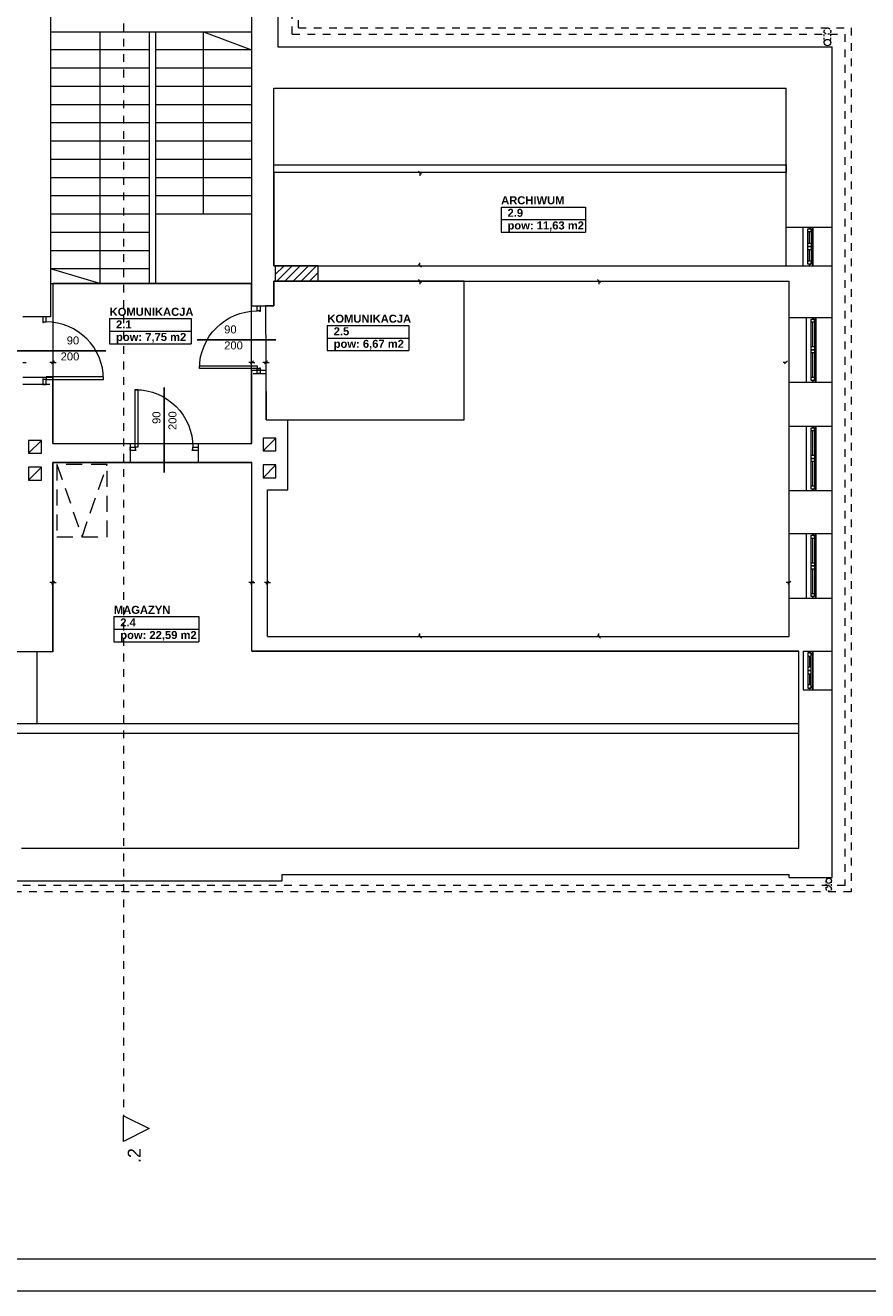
# Model space of a CAD drawing. Header units: millimetres. Extents: x 204754 to 495640, y -178579 to -98814.
# Tile 121 of 179: x 308085 to 321243, y -145921 to -126160. Entities that reach past the tile are written whole.
import ezdxf
from ezdxf.enums import TextEntityAlignment as Align

# ---------------------------------------------------------------- set-up
doc = ezdxf.new("R2010")
doc.units = ezdxf.units.MM
doc.header["$MEASUREMENT"] = 0
for name, pattern in [('2', [50, 25, -25]), ('Przerywana', [240, 120, -120]), ('Przerywana długa', [390, 250, -140])]:
    doc.linetypes.add(name, pattern=pattern)
doc.layers.get('0').update_dxf_attribs({"color": 252, "lineweight": 5})
for name, color, linetype, lineweight in [('840-G Znaczniki ogólne_Nr_pióra__3', 252, 'Continuous', 5), ('Nowe_! NAZWY POM', 252, 'Continuous', 5), ('Nowe_! NAZWY POM_Nr_pióra__19', 252, 'Continuous', 5), ('Nowe_! Tabelka_Nr_pióra__19', 252, 'Continuous', 5), ('Nowe_! Tabelka_Nr_pióra__7', 252, 'Continuous', 5), ('Nowe_220-A Ściany', 252, 'Continuous', 5), ('Nowe_220-A Ściany_Nr_pióra__112', 252, 'Continuous', 5), ('Nowe_220-A Ściany_Nr_pióra__93', 252, 'Continuous', 5), ('Nowe_820-G Rysunki Obrazki_Nr_pióra__103', 252, 'Continuous', 5), ('Nowe_820-G Rysunki Obrazki_Nr_pióra__24', 252, 'Continuous', 5), ('Nowe_Drzwi ARCHICAD_Nr_pióra__168', 252, 'Continuous', 5), ('Nowe_Metryczki pomieszczeń ARCHICADa_Nr_pióra__13', 252, 'Continuous', 5), ('Nowe_Nowe_220(1)-A Ściany zewnętrzne_Nr_pióra__103', 252, 'Continuous', 5), ('Nowe_Nowe_220(1)-A Ściany zewnętrzne_Nr_pióra__3', 252, 'Continuous', 5), ('Nowe_Nowe_220(1)-A Ściany zewnętrzne_Nr_pióra__57', 252, 'Continuous', 5), ('Nowe_Okna ARCHICADa_Nr_pióra__112', 252, 'Continuous', 5), ('Nowe_Okna ARCHICADa_Nr_pióra__23', 252, 'Continuous', 5), ('Nowe_Okna ARCHICADa_Nr_pióra__3', 252, 'Continuous', 5), ('Nowe_Znaczniki drzwi ARCHICADa', 252, 'Continuous', 5), ('Nowe_Znaczniki drzwi ARCHICADa_Nr_pióra__111', 252, 'Continuous', 5), ('Nowe_Znaczniki drzwi ARCHICADa_Nr_pióra__141', 252, 'Continuous', 5)]:
    doc.layers.add(name, color=color, linetype=linetype, lineweight=lineweight)
doc.styles.add('GENERATED_STYLE_1', font='arial.ttf')
doc.styles.add('GENERATED_STYLE_2', font='arialbd.ttf')
doc.styles.add('GENERATED_STYLE_4', font='arial.ttf')

# ---------------------------------------------------------------- blocks, each defined once
blk = doc.blocks.new('ARCHIWUM_2.9_32', base_point=(316175, -129096))
at = {"layer": 'Nowe_Metryczki pomieszczeń ARCHICADa_Nr_pióra__13', "color": 7, "linetype": 'Continuous', "lineweight": 13}
for p, q in [((315517, -128998), (315517, -129391)), ((315517, -128998), (316833, -128998)), ((316833, -128998), (316833, -129391)), ((315517, -129194), (316833, -129194)), ((315517, -129391), (316833, -129391))]:
    blk.add_line(p, q, dxfattribs=at)
at = {"layer": 'Nowe_Metryczki pomieszczeń ARCHICADa_Nr_pióra__13', "color": 7, "lineweight": 13, "style": 'GENERATED_STYLE_2'}
for tag, p in [('ROOM_NAME', (315517, -128830)), ('ROOM_NUMBER', (315617, -129026)), ('ROOM_CALC_AREA', (315617, -129223))]:
    blk.add_attdef(tag, text='', height=125, dxfattribs=at).set_placement(p, align=Align.TOP_LEFT)
blk = doc.blocks.new('MAGAZYN_2.4_34', base_point=(310131, -135492))
at = {"layer": 'Nowe_Metryczki pomieszczeń ARCHICADa_Nr_pióra__13', "color": 7, "linetype": 'Continuous', "lineweight": 13}
for p, q in [((309468, -135394), (309468, -135787)), ((309468, -135394), (310794, -135394)), ((310794, -135394), (310794, -135787)), ((309468, -135590), (310794, -135590)), ((309468, -135787), (310794, -135787))]:
    blk.add_line(p, q, dxfattribs=at)
at = {"layer": 'Nowe_Metryczki pomieszczeń ARCHICADa_Nr_pióra__13', "color": 7, "lineweight": 13, "style": 'GENERATED_STYLE_2'}
for tag, p in [('ROOM_NAME', (309468, -135226)), ('ROOM_NUMBER', (309568, -135422)), ('ROOM_CALC_AREA', (309568, -135619))]:
    blk.add_attdef(tag, text='', height=125, dxfattribs=at).set_placement(p, align=Align.TOP_LEFT)
blk = doc.blocks.new('KOMUNIKACJA_2.1_35', base_point=(310039, -130838))
at = {"layer": 'Nowe_Metryczki pomieszczeń ARCHICADa_Nr_pióra__13', "color": 7, "linetype": 'Continuous', "lineweight": 13}
for p, q in [((309402, -130740), (309402, -131133)), ((309402, -130740), (310676, -130740)), ((310676, -130740), (310676, -131133)), ((309402, -130936), (310676, -130936)), ((309402, -131133), (310676, -131133))]:
    blk.add_line(p, q, dxfattribs=at)
at = {"layer": 'Nowe_Metryczki pomieszczeń ARCHICADa_Nr_pióra__13', "color": 7, "lineweight": 13, "style": 'GENERATED_STYLE_2'}
for tag, p in [('ROOM_NAME', (309402, -130572)), ('ROOM_NUMBER', (309502, -130769)), ('ROOM_CALC_AREA', (309502, -130965))]:
    blk.add_attdef(tag, text='', height=125, dxfattribs=at).set_placement(p, align=Align.TOP_LEFT)
blk = doc.blocks.new('KOMUNIKACJA_2.5_36', base_point=(313439, -130946))
at = {"layer": 'Nowe_Metryczki pomieszczeń ARCHICADa_Nr_pióra__13', "color": 7, "linetype": 'Continuous', "lineweight": 13}
for p, q in [((312802, -130847), (312802, -131240)), ((312802, -130847), (314076, -130847)), ((314076, -130847), (314076, -131240)), ((312802, -131044), (314076, -131044)), ((312802, -131240), (314076, -131240))]:
    blk.add_line(p, q, dxfattribs=at)
at = {"layer": 'Nowe_Metryczki pomieszczeń ARCHICADa_Nr_pióra__13', "color": 7, "lineweight": 13, "style": 'GENERATED_STYLE_2'}
for tag, p in [('ROOM_NAME', (312802, -130679)), ('ROOM_NUMBER', (312902, -130876)), ('ROOM_CALC_AREA', (312902, -131072))]:
    blk.add_attdef(tag, text='', height=125, dxfattribs=at).set_placement(p, align=Align.TOP_LEFT)
blk = doc.blocks.new('D Marker 11_9')
at = {"layer": 'Nowe_Znaczniki drzwi ARCHICADa_Nr_pióra__111', "color": 7, "linetype": 'Continuous', "lineweight": 25}
blk.add_line((0, -1296), (0, 154), dxfattribs=at)
at = {"layer": 'Nowe_Znaczniki drzwi ARCHICADa_Nr_pióra__141', "color": 7, "lineweight": 25, "style": 'GENERATED_STYLE_1'}
for tag, p in [('AC_WIDO_B_SIZE', (-230, -548)), ('AC_MarkerText_4', (20, -643))]:
    blk.add_attdef(tag, text='', height=125, rotation=270, dxfattribs=at).set_placement(p, align=Align.BOTTOM_LEFT)
blk = doc.blocks.new('D Marker 11_10')
at = {"layer": 'Nowe_Znaczniki drzwi ARCHICADa_Nr_pióra__111', "color": 7, "linetype": 'Continuous', "lineweight": 25}
blk.add_line((0, -1076), (0, 154), dxfattribs=at)
at = {"layer": 'Nowe_Znaczniki drzwi ARCHICADa_Nr_pióra__141', "color": 7, "lineweight": 25, "style": 'GENERATED_STYLE_1'}
for tag, p in [('AC_MarkerText_4', (-20, -613)), ('AC_WIDO_B_SIZE', (230, -613))]:
    blk.add_attdef(tag, text='', height=125, rotation=90, dxfattribs=at).set_placement(p, align=Align.BOTTOM_LEFT)
blk = doc.blocks.new('D Marker 11_11')
at = {"layer": 'Nowe_Znaczniki drzwi ARCHICADa_Nr_pióra__111', "color": 7, "linetype": 'Continuous', "lineweight": 25}
blk.add_line((0, -1176), (0, 154), dxfattribs=at)
at = {"layer": 'Nowe_Znaczniki drzwi ARCHICADa_Nr_pióra__141', "color": 7, "lineweight": 25, "style": 'GENERATED_STYLE_1'}
for tag, p in [('AC_WIDO_B_SIZE', (-230, -428)), ('AC_MarkerText_4', (20, -523))]:
    blk.add_attdef(tag, text='', height=125, rotation=270, dxfattribs=at).set_placement(p, align=Align.BOTTOM_LEFT)
blk = doc.blocks.new('podkład 20251118')
at = {"color": 252, "linetype": 'Continuous', "lineweight": 5}
for p, q in [((314272, -128485), (314225, -128438)), ((314249, -128461), (314249, -128509)), ((314225, -129891), (314272, -129939)), ((314225, -129891), (314272, -129939)), ((314249, -129915), (314249, -129868)), ((314249, -129915), (314249, -129868)), ((314272, -130179), (314225, -130131)), ((314272, -130179), (314225, -130131)), ((314249, -130155), (314249, -130203)), ((314249, -130155), (314249, -130203)), ((317067, -130179), (317020, -130131)), ((317043, -130155), (317043, -130203)), ((308493, -131449), (308541, -131402)), ((308541, -131402), (308493, -131449)), ((311601, -131449), (311648, -131402)), ((311648, -131402), (311601, -131449)), ((311821, -131449), (311868, -131402)), ((311868, -131402), (311821, -131449)), ((319943, -131449), (319991, -131402)), ((308048, -131426), (308096, -131426)), ((308517, -131426), (308470, -131426)), ((308517, -131426), (308565, -131426)), ((311625, -131426), (311577, -131426)), ((311625, -131426), (311672, -131426)), ((311845, -131426), (311797, -131426)), ((311845, -131426), (311892, -131426)), ((319967, -131426), (319920, -131426)), ((308517, -134864), (308470, -134864)), ((308493, -134888), (308541, -134840)), ((308541, -134840), (308493, -134888)), ((308517, -134864), (308565, -134864)), ((311625, -134864), (311577, -134864)), ((311601, -134888), (311648, -134840)), ((311648, -134840), (311601, -134888)), ((311625, -134864), (311672, -134864)), ((311867, -134864), (311820, -134864)), ((311843, -134888), (311891, -134840)), ((311891, -134840), (311843, -134888)), ((311867, -134864), (311915, -134864)), ((320017, -134864), (319970, -134864)), ((319993, -134888), (320041, -134840)), ((314225, -135681), (314272, -135729)), ((314249, -135705), (314249, -135657)), ((317020, -135681), (317067, -135729)), ((317043, -135705), (317043, -135657))]:
    blk.add_line(p, q, dxfattribs=at)
at = {"color": 252, "lineweight": 5}
for p, q in [((309617, -143589), (309617, -143189)), ((309617, -143189), (310017, -143389)), ((310017, -143389), (309617, -143589))]:
    blk.add_line(p, q, dxfattribs=at)
at = {"layer": '840-G Znaczniki ogólne_Nr_pióra__3', "color": 252, "linetype": 'Przerywana', "lineweight": 5}
blk.add_line((309617, -120853), (309617, -143189), dxfattribs=at)
at = {"layer": '840-G Znaczniki ogólne_Nr_pióra__3', "color": 252, "linetype": 'Continuous', "lineweight": 5}
for p, q in [((309617, -143189), (310017, -143389)), ((309617, -143589), (309617, -143189)), ((310017, -143389), (309617, -143589))]:
    blk.add_line(p, q, dxfattribs=at)
at = {"layer": 'Nowe_! NAZWY POM_Nr_pióra__19', "color": 252, "linetype": 'Continuous', "lineweight": 5}
for p, q in [((319967, -128461), (311967, -128461)), ((311967, -128461), (311967, -129915)), ((319967, -129915), (319967, -128461)), ((311967, -129915), (319967, -129915)), ((311618, -130190), (308517, -130190)), ((308517, -130190), (308517, -132690)), ((311618, -132690), (311618, -130190)), ((314942, -130155), (311967, -130155)), ((311967, -130155), (311967, -130540)), ((314942, -132320), (314942, -130155)), ((311835, -130540), (311845, -132320)), ((311967, -130540), (311835, -130540)), ((311845, -132320), (312187, -132320)), ((312187, -132320), (314942, -132320)), ((308517, -132690), (311618, -132690)), ((311625, -132990), (308517, -132990)), ((308517, -132990), (308517, -135945)), ((311625, -135935), (311625, -132990)), ((308267, -135945), (308267, -137065)), ((308517, -135945), (308267, -135945)), ((319017, -135935), (311625, -135935)), ((320165, -135935), (319017, -135935)), ((320165, -136391), (320165, -135935)), ((320165, -136487), (320165, -136391)), ((320165, -137065), (320165, -136487)), ((308267, -137065), (320165, -137065))]:
    blk.add_line(p, q, dxfattribs=at)
at = {"layer": 'Nowe_! Tabelka_Nr_pióra__19', "color": 252, "linetype": 'Continuous', "lineweight": 5}
blk.add_line((291634, -145921), (333634, -145921), dxfattribs=at)
at = {"layer": 'Nowe_! Tabelka_Nr_pióra__7', "color": 252, "linetype": 'Continuous', "lineweight": 5}
blk.add_line((293634, -145421), (333134, -145421), dxfattribs=at)
at = {"layer": 'Nowe_220-A Ściany', "color": 252, "linetype": 'Continuous', "lineweight": 5}
for p, q in [((311986, -129927), (311998, -129915)), ((311986, -130054), (312126, -129915)), ((312013, -130155), (312253, -129915)), ((312140, -130155), (312380, -129915)), ((312267, -130155), (312507, -129915)), ((312395, -130155), (312635, -129915)), ((312522, -130155), (312658, -130020)), ((312649, -130155), (312658, -130147))]:
    blk.add_line(p, q, dxfattribs=at)
at = {"layer": 'Nowe_220-A Ściany_Nr_pióra__112', "color": 252, "linetype": 'Continuous', "lineweight": 5}
for p, q in [((320235, -129313), (320335, -129313)), ((320335, -129313), (320385, -129313)), ((320235, -129915), (320335, -129915)), ((320335, -129915), (320385, -129915)), ((320285, -130723), (320385, -130723)), ((320385, -130723), (320435, -130723)), ((320285, -131731), (320385, -131731)), ((320385, -131731), (320435, -131731)), ((320285, -132420), (320385, -132420)), ((320385, -132420), (320435, -132420)), ((320285, -133427), (320385, -133427)), ((320385, -133427), (320435, -133427)), ((320285, -134098), (320385, -134098)), ((320385, -134098), (320435, -134098)), ((320285, -135106), (320385, -135106)), ((320385, -135106), (320435, -135106)), ((320235, -135935), (320335, -135935)), ((320335, -135935), (320385, -135935)), ((320235, -136537), (320335, -136537)), ((320335, -136537), (320385, -136537))]:
    blk.add_line(p, q, dxfattribs=at)
at = {"layer": 'Nowe_220-A Ściany_Nr_pióra__93', "color": 252, "linetype": 'Continuous', "lineweight": 5}
for p, q in [((312658, -129915), (311986, -129915)), ((311986, -129915), (311986, -130155)), ((312658, -130155), (312658, -129915)), ((311986, -130155), (312658, -130155)), ((311645, -130540), (311705, -130540)), ((311705, -130540), (311755, -130540)), ((311755, -130540), (311845, -130540)), ((308358, -130712), (308048, -130712)), ((308408, -130712), (308358, -130712)), ((308468, -130712), (308408, -130712)), ((311645, -131600), (311705, -131600)), ((311705, -131600), (311755, -131600)), ((311755, -131600), (311845, -131600)), ((308358, -131772), (308048, -131772)), ((308408, -131772), (308358, -131772)), ((308468, -131772), (308408, -131772)), ((309723, -132690), (309723, -132750)), ((309723, -132750), (309723, -132800)), ((310783, -132690), (310783, -132750)), ((310783, -132750), (310783, -132800)), ((309723, -132800), (309723, -132990)), ((310783, -132800), (310783, -132990))]:
    blk.add_line(p, q, dxfattribs=at)
at = {"layer": 'Nowe_820-G Rysunki Obrazki_Nr_pióra__103', "color": 252, "linetype": '2', "lineweight": 5}
blk.add_circle((320636, -139645), 40, dxfattribs=at)
at = {"layer": 'Nowe_820-G Rysunki Obrazki_Nr_pióra__24', "color": 7, "linetype": 'Continuous', "lineweight": 15}
blk.add_circle((320636, -139520), 40, dxfattribs=at)
at = {"layer": 'Nowe_Drzwi ARCHICAD_Nr_pióra__168', "color": 252, "linetype": 'Continuous', "lineweight": 5}
for p, q in [((311705, -130540), (311755, -130540)), ((311705, -130620), (311705, -130540)), ((311705, -130540), (311755, -130540)), ((311755, -130540), (311755, -130620)), ((308408, -130712), (308358, -130712)), ((308358, -130712), (308358, -130792)), ((308408, -130712), (308358, -130712)), ((308358, -130792), (308358, -130802)), ((308358, -130802), (308368, -130802)), ((308368, -130792), (308408, -130792)), ((308368, -130802), (308368, -130792)), ((308408, -130792), (308408, -130712)), ((311745, -130620), (311705, -130620)), ((311745, -130630), (311745, -130620)), ((311755, -130630), (311745, -130630)), ((311755, -130620), (311755, -130630)), ((310805, -131520), (310805, -131480)), ((310805, -131480), (311705, -131480)), ((311705, -131520), (310805, -131520)), ((311705, -131480), (311705, -131520)), ((311705, -131520), (311745, -131520)), ((311705, -131600), (311705, -131520)), ((311755, -131600), (311705, -131600)), ((311705, -131600), (311755, -131600)), ((311745, -131520), (311745, -131510)), ((311745, -131510), (311755, -131510)), ((311755, -131510), (311755, -131520)), ((311755, -131520), (311755, -131600)), ((308368, -131682), (308358, -131682)), ((308358, -131682), (308358, -131692)), ((308358, -131692), (308358, -131772)), ((308358, -131772), (308408, -131772)), ((308408, -131772), (308358, -131772)), ((308368, -131692), (308368, -131682)), ((308408, -131692), (308368, -131692)), ((309308, -131652), (308408, -131652)), ((308408, -131652), (308408, -131692)), ((308408, -131772), (308408, -131692)), ((308408, -131692), (309308, -131692)), ((309308, -131692), (309308, -131652)), ((309803, -131850), (309843, -131850)), ((309803, -132750), (309803, -131850)), ((309843, -131850), (309843, -132750)), ((309723, -132800), (309723, -132750)), ((309723, -132750), (309803, -132750)), ((309723, -132750), (309723, -132800)), ((309803, -132750), (309803, -132790)), ((309843, -132750), (309803, -132750)), ((309803, -132790), (309813, -132790)), ((309813, -132790), (309813, -132800)), ((310693, -132800), (310693, -132790)), ((310693, -132790), (310703, -132790)), ((310703, -132790), (310703, -132750)), ((310703, -132750), (310783, -132750)), ((310783, -132750), (310783, -132800)), ((310783, -132750), (310783, -132800)), ((309803, -132800), (309723, -132800)), ((309813, -132800), (309803, -132800)), ((310703, -132800), (310693, -132800)), ((310783, -132800), (310703, -132800))]:
    blk.add_line(p, q, dxfattribs=at)
blk.add_ellipse((308408, -131692), major_axis=(636, 636), ratio=1, start_param=5.497787, end_param=7.068583, dxfattribs=at)
at = {"layer": 'Nowe_Drzwi ARCHICAD_Nr_pióra__168', "color": 252, "linetype": 'Continuous', "lineweight": 5, "extrusion": (0, 0, -1)}
for centre, major_axis, start_param, end_param in [((311705, -131520), (-636, 636), 5.497787, 7.068583), ((309803, -132750), (636, 636), -0.785398, 0.785398)]:
    blk.add_ellipse(centre, major_axis=major_axis, ratio=1, start_param=start_param, end_param=end_param, dxfattribs=at)
at = {"layer": 'Nowe_Nowe_220(1)-A Ściany zewnętrzne_Nr_pióra__103', "color": 252, "linetype": 'Przerywana', "lineweight": 5}
for p, q in [((312353, -126200), (312353, -123885)), ((312253, -126300), (312253, -124018)), ((312353, -126200), (320987, -126200)), ((320987, -126200), (320987, -139692)), ((312253, -126300), (320887, -126300)), ((320887, -126300), (320887, -139592)), ((320987, -139692), (299317, -139692)), ((320887, -139592), (299417, -139592))]:
    blk.add_line(p, q, dxfattribs=at)
at = {"layer": 'Nowe_Nowe_220(1)-A Ściany zewnętrzne_Nr_pióra__103', "color": 252, "linetype": '2', "lineweight": 5}
for p, q in [((320565, -126430), (320565, -126250)), ((320665, -126430), (320665, -126256)), ((320596, -139645), (320596, -139520)), ((320676, -139650), (320676, -139520))]:
    blk.add_line(p, q, dxfattribs=at)
blk.add_circle((320615, -126250), 50, dxfattribs=at)
at = {"layer": 'Nowe_Nowe_220(1)-A Ściany zewnętrzne_Nr_pióra__3', "color": 252, "linetype": 'Continuous', "lineweight": 5}
for p, q in [((308337, -132642), (308137, -132642)), ((308137, -132642), (308137, -132842)), ((308137, -132842), (308337, -132642)), ((308337, -132842), (308337, -132642)), ((311999, -132606), (311799, -132606)), ((311799, -132606), (311799, -132806)), ((311799, -132806), (311999, -132606)), ((311999, -132806), (311999, -132606)), ((308137, -132842), (308337, -132842)), ((311799, -132806), (311999, -132806)), ((308337, -133062), (308137, -133062)), ((308137, -133062), (308137, -133262)), ((308137, -133262), (308337, -133062)), ((308337, -133262), (308337, -133062)), ((311999, -133026), (311799, -133026)), ((311799, -133026), (311799, -133226)), ((311799, -133226), (311999, -133026)), ((311999, -133226), (311999, -133026)), ((308137, -133262), (308337, -133262)), ((311799, -133226), (311999, -133226)), ((313442, -135705), (314042, -135705))]:
    blk.add_line(p, q, dxfattribs=at)
blk.add_circle((320615, -126430), 50, dxfattribs=at)
at = {"layer": 'Nowe_Nowe_220(1)-A Ściany zewnętrzne_Nr_pióra__57', "color": 252, "linetype": 'Continuous', "lineweight": 5}
for p, q in [((312028, -124260), (312028, -126495)), ((308478, -124660), (308478, -130712)), ((311618, -124660), (311618, -130540)), ((308478, -126260), (311618, -126260)), ((309248, -126260), (309248, -130190)), ((310018, -126260), (310018, -130190)), ((310118, -126260), (310118, -130190)), ((310868, -129110), (310868, -126260)), ((310868, -126260), (311618, -126545)), ((310018, -126545), (308478, -126545)), ((311618, -126545), (310118, -126545)), ((312028, -126495), (320687, -126495)), ((320687, -139470), (320687, -126495)), ((310018, -126830), (308478, -126830)), ((311618, -126830), (310118, -126830)), ((310018, -127115), (308478, -127115)), ((311618, -127115), (310118, -127115)), ((311967, -127140), (319967, -127140)), ((311967, -129915), (311967, -127140)), ((319967, -129915), (319967, -127140)), ((310018, -127400), (308478, -127400)), ((311618, -127400), (310118, -127400)), ((310018, -127685), (308478, -127685)), ((311618, -127685), (310118, -127685)), ((310018, -127970), (308478, -127970)), ((311618, -127970), (310118, -127970)), ((310018, -128255), (308478, -128255)), ((311618, -128255), (310118, -128255)), ((311967, -128461), (311967, -128341)), ((311967, -128341), (319967, -128341)), ((319967, -128341), (319967, -128461)), ((310018, -128540), (308478, -128540)), ((311618, -128540), (310118, -128540)), ((319967, -128461), (311967, -128461)), ((310018, -128825), (308478, -128825)), ((311618, -128825), (310118, -128825)), ((310018, -129110), (308478, -129110)), ((311618, -129110), (310118, -129110)), ((310018, -129395), (308478, -129395)), ((319967, -129313), (320687, -129313)), ((310018, -129680), (308478, -129680)), ((310018, -129965), (308478, -129965)), ((309248, -130190), (308478, -129965)), ((311967, -129915), (319967, -129915)), ((319967, -129915), (320687, -129915)), ((308478, -130190), (311618, -130190)), ((310118, -130190), (311618, -130190)), ((311967, -130540), (311967, -130155)), ((311967, -130155), (320017, -130155)), ((320017, -135705), (320017, -130155)), ((311618, -130540), (311967, -130540)), ((308478, -130712), (308048, -130712)), ((320017, -130723), (320687, -130723)), ((311625, -131545), (311845, -131545)), ((311625, -132690), (311625, -131545)), ((311845, -132320), (311845, -131545)), ((308517, -131662), (308048, -131662)), ((308517, -132690), (308517, -131662)), ((320017, -131731), (320687, -131731)), ((311845, -132320), (312187, -132320)), ((312187, -133415), (312187, -132320)), ((320017, -132420), (320687, -132420)), ((308517, -132690), (311625, -132690)), ((309727, -132990), (309727, -132690)), ((308517, -132990), (311625, -132990)), ((308517, -135945), (308517, -132990)), ((311625, -135370), (311625, -132990)), ((311867, -133415), (312187, -133415)), ((311867, -135705), (311867, -133415)), ((320017, -133427), (320687, -133427)), ((320017, -134098), (320687, -134098)), ((320017, -135106), (320687, -135106)), ((311625, -135935), (311625, -135370)), ((311867, -135705), (320017, -135705)), ((308517, -135945), (299887, -135945)), ((311625, -135935), (320165, -135935)), ((320165, -139011), (320165, -135935)), ((320385, -135935), (320687, -135935)), ((320385, -136537), (320687, -136537)), ((299887, -137065), (320165, -137065)), ((299887, -137215), (320165, -137215)), ((308027, -139011), (320165, -139011)), ((312095, -139520), (312095, -139420)), ((312095, -139420), (320017, -139420)), ((320017, -139470), (320017, -139420)), ((320017, -139470), (320687, -139470)), ((307952, -139520), (312095, -139520))]:
    blk.add_line(p, q, dxfattribs=at)
at = {"layer": 'Nowe_Nowe_220(1)-A Ściany zewnętrzne_Nr_pióra__57', "color": 252, "linetype": 'Przerywana długa', "lineweight": 5}
for p, q in [((309364, -133019), (308578, -133019)), ((308578, -133019), (308578, -134146)), ((308578, -133019), (308971, -134146)), ((308971, -134146), (309364, -133019)), ((309364, -134146), (309364, -133019)), ((308578, -134146), (309364, -134146))]:
    blk.add_line(p, q, dxfattribs=at)
at = {"layer": 'Nowe_Okna ARCHICADa_Nr_pióra__112', "color": 252, "linetype": 'Continuous', "lineweight": 5}
for p, q in [((320235, -129313), (320335, -129313)), ((320335, -129313), (320385, -129313)), ((320335, -129313), (320385, -129313)), ((320235, -129915), (320335, -129915)), ((320335, -129915), (320385, -129915)), ((320335, -129915), (320385, -129915)), ((320285, -130723), (320385, -130723)), ((320385, -130723), (320435, -130723)), ((320385, -130723), (320435, -130723)), ((320285, -131731), (320385, -131731)), ((320385, -131731), (320435, -131731)), ((320385, -131731), (320435, -131731)), ((320285, -132420), (320385, -132420)), ((320385, -132420), (320435, -132420)), ((320385, -132420), (320435, -132420)), ((320285, -133427), (320385, -133427)), ((320385, -133427), (320435, -133427)), ((320385, -133427), (320435, -133427)), ((320285, -134098), (320385, -134098)), ((320385, -134098), (320435, -134098)), ((320385, -134098), (320435, -134098)), ((320285, -135106), (320385, -135106)), ((320385, -135106), (320435, -135106)), ((320385, -135106), (320435, -135106)), ((320235, -135935), (320335, -135935)), ((320335, -135935), (320385, -135935)), ((320335, -135935), (320385, -135935)), ((320235, -136537), (320335, -136537)), ((320335, -136537), (320385, -136537)), ((320335, -136537), (320385, -136537))]:
    blk.add_line(p, q, dxfattribs=at)
at = {"layer": 'Nowe_Okna ARCHICADa_Nr_pióra__23', "color": 252, "linetype": 'Continuous', "lineweight": 5}
for p, q in [((320310, -129388), (320310, -129338)), ((320310, -129338), (320360, -129338)), ((320360, -129388), (320310, -129388)), ((320310, -129564), (320310, -129388)), ((320335, -129338), (320335, -129313)), ((320360, -129338), (320335, -129338)), ((320335, -129564), (320335, -129388)), ((320360, -129363), (320360, -129338)), ((320360, -129338), (320360, -129388)), ((320385, -129363), (320360, -129363)), ((320360, -129388), (320360, -129564)), ((320385, -129313), (320385, -129363)), ((320310, -129614), (320310, -129564)), ((320310, -129564), (320360, -129564)), ((320310, -129664), (320310, -129614)), ((320310, -129614), (320360, -129614)), ((320360, -129614), (320310, -129614)), ((320360, -129564), (320360, -129614)), ((320360, -129614), (320360, -129664)), ((320360, -129664), (320310, -129664)), ((320310, -129840), (320310, -129664)), ((320335, -129840), (320335, -129664)), ((320360, -129664), (320360, -129840)), ((320310, -129890), (320310, -129840)), ((320310, -129840), (320360, -129840)), ((320360, -129890), (320310, -129890)), ((320335, -129915), (320335, -129890)), ((320335, -129890), (320360, -129890)), ((320360, -129840), (320360, -129890)), ((320360, -129890), (320360, -129865)), ((320360, -129865), (320385, -129865)), ((320385, -129865), (320385, -129915)), ((320360, -130798), (320360, -130748)), ((320360, -130748), (320410, -130748)), ((320410, -130798), (320360, -130798)), ((320360, -131177), (320360, -130798)), ((320385, -130748), (320385, -130723)), ((320410, -130748), (320385, -130748)), ((320385, -131177), (320385, -130798)), ((320410, -130773), (320410, -130748)), ((320410, -130748), (320410, -130798)), ((320435, -130773), (320410, -130773)), ((320410, -130798), (320410, -131177)), ((320435, -130723), (320435, -130773)), ((320360, -131227), (320360, -131177)), ((320360, -131177), (320410, -131177)), ((320410, -131177), (320410, -131227)), ((320360, -131277), (320360, -131227)), ((320360, -131227), (320410, -131227)), ((320410, -131227), (320360, -131227)), ((320410, -131277), (320360, -131277)), ((320360, -131656), (320360, -131277)), ((320385, -131656), (320385, -131277)), ((320410, -131227), (320410, -131277)), ((320410, -131277), (320410, -131656)), ((320360, -131706), (320360, -131656)), ((320360, -131656), (320410, -131656)), ((320410, -131706), (320360, -131706)), ((320385, -131731), (320385, -131706)), ((320385, -131706), (320410, -131706)), ((320410, -131656), (320410, -131706)), ((320410, -131706), (320410, -131681)), ((320410, -131681), (320435, -131681)), ((320435, -131681), (320435, -131731)), ((320360, -132495), (320360, -132445)), ((320360, -132445), (320410, -132445)), ((320410, -132495), (320360, -132495)), ((320360, -132874), (320360, -132495)), ((320385, -132445), (320385, -132420)), ((320410, -132445), (320385, -132445)), ((320385, -132874), (320385, -132495)), ((320410, -132470), (320410, -132445)), ((320410, -132445), (320410, -132495)), ((320435, -132470), (320410, -132470)), ((320410, -132495), (320410, -132874)), ((320435, -132420), (320435, -132470)), ((320360, -132924), (320360, -132874)), ((320360, -132874), (320410, -132874)), ((320360, -132974), (320360, -132924)), ((320360, -132924), (320410, -132924)), ((320410, -132924), (320360, -132924)), ((320410, -132974), (320360, -132974)), ((320360, -133352), (320360, -132974)), ((320385, -133352), (320385, -132974)), ((320410, -132874), (320410, -132924)), ((320410, -132924), (320410, -132974)), ((320410, -132974), (320410, -133352)), ((320360, -133402), (320360, -133352)), ((320360, -133352), (320410, -133352)), ((320410, -133352), (320410, -133402)), ((320410, -133402), (320410, -133377)), ((320410, -133377), (320435, -133377)), ((320435, -133377), (320435, -133427)), ((320410, -133402), (320360, -133402)), ((320385, -133427), (320385, -133402)), ((320385, -133402), (320410, -133402)), ((320360, -134173), (320360, -134123)), ((320360, -134123), (320410, -134123)), ((320410, -134173), (320360, -134173)), ((320360, -134552), (320360, -134173)), ((320385, -134123), (320385, -134098)), ((320410, -134123), (320385, -134123)), ((320385, -134552), (320385, -134173)), ((320410, -134148), (320410, -134123)), ((320410, -134123), (320410, -134173)), ((320435, -134148), (320410, -134148)), ((320410, -134173), (320410, -134552)), ((320435, -134098), (320435, -134148)), ((320360, -134602), (320360, -134552)), ((320360, -134552), (320410, -134552)), ((320410, -134552), (320410, -134602)), ((320360, -134652), (320360, -134602)), ((320360, -134602), (320410, -134602)), ((320410, -134602), (320360, -134602)), ((320410, -134652), (320360, -134652)), ((320360, -135031), (320360, -134652)), ((320385, -135031), (320385, -134652)), ((320410, -134602), (320410, -134652)), ((320410, -134652), (320410, -135031)), ((320360, -135081), (320360, -135031)), ((320360, -135031), (320410, -135031)), ((320410, -135081), (320360, -135081)), ((320385, -135106), (320385, -135081)), ((320385, -135081), (320410, -135081)), ((320410, -135031), (320410, -135081)), ((320410, -135081), (320410, -135056)), ((320410, -135056), (320435, -135056)), ((320435, -135056), (320435, -135106)), ((320335, -135935), (320335, -135960)), ((320385, -135985), (320385, -135935)), ((320310, -135960), (320310, -136010)), ((320360, -135960), (320310, -135960)), ((320310, -136010), (320360, -136010)), ((320310, -136010), (320310, -136186)), ((320335, -135960), (320360, -135960)), ((320335, -136010), (320335, -136186)), ((320360, -135960), (320360, -135985)), ((320360, -136010), (320360, -135960)), ((320360, -135985), (320385, -135985)), ((320360, -136186), (320360, -136010)), ((320360, -136186), (320310, -136186)), ((320310, -136186), (320310, -136236)), ((320310, -136236), (320360, -136236)), ((320310, -136236), (320310, -136286)), ((320360, -136236), (320310, -136236)), ((320310, -136286), (320360, -136286)), ((320310, -136286), (320310, -136462)), ((320335, -136286), (320335, -136462)), ((320360, -136236), (320360, -136186)), ((320360, -136286), (320360, -136236)), ((320360, -136462), (320360, -136286)), ((320360, -136462), (320310, -136462)), ((320310, -136462), (320310, -136512)), ((320310, -136512), (320360, -136512)), ((320360, -136512), (320335, -136512)), ((320335, -136512), (320335, -136537)), ((320360, -136512), (320360, -136462)), ((320385, -136487), (320360, -136487)), ((320360, -136487), (320360, -136512)), ((320385, -136537), (320385, -136487))]:
    blk.add_line(p, q, dxfattribs=at)
at = {"layer": 'Nowe_Okna ARCHICADa_Nr_pióra__3', "color": 252, "linetype": 'Continuous', "lineweight": 5}
for p, q in [((320235, -129915), (320235, -129313)), ((320310, -129564), (320310, -129388)), ((320385, -129915), (320385, -129313)), ((320385, -129363), (320385, -129614)), ((320385, -129614), (320385, -129865)), ((320310, -129840), (320310, -129664)), ((320285, -131731), (320285, -130723)), ((320360, -131177), (320360, -130798)), ((320435, -131731), (320435, -130723)), ((320435, -130773), (320435, -131227)), ((320360, -131656), (320360, -131277)), ((320435, -131227), (320435, -131681)), ((320285, -133427), (320285, -132420)), ((320360, -132874), (320360, -132495)), ((320435, -133427), (320435, -132420)), ((320435, -132470), (320435, -132924)), ((320360, -133352), (320360, -132974)), ((320435, -132924), (320435, -133377)), ((320285, -135106), (320285, -134098)), ((320360, -134552), (320360, -134173)), ((320435, -135106), (320435, -134098)), ((320435, -134148), (320435, -134602)), ((320360, -135031), (320360, -134652)), ((320435, -134602), (320435, -135056)), ((320235, -135935), (320235, -136537)), ((320385, -135935), (320385, -136537)), ((320310, -136010), (320310, -136186)), ((320385, -136236), (320385, -135985)), ((320310, -136286), (320310, -136462)), ((320385, -136487), (320385, -136236))]:
    blk.add_line(p, q, dxfattribs=at)
at = {"layer": 'Nowe_! NAZWY POM', "color": 7, "linetype": 'Continuous', "lineweight": 13}
for name, p, values in [('ARCHIWUM_2.9_32', (316175, -129096), {'ROOM_NAME': 'ARCHIWUM', 'ROOM_NUMBER': '2.9', 'ROOM_CALC_AREA': 'pow: 11,63 m2'}), ('KOMUNIKACJA_2.1_35', (310039, -130838), {'ROOM_NAME': 'KOMUNIKACJA', 'ROOM_NUMBER': '2.1', 'ROOM_CALC_AREA': 'pow: 7,75 m2'}), ('KOMUNIKACJA_2.5_36', (313439, -130946), {'ROOM_NAME': 'KOMUNIKACJA', 'ROOM_NUMBER': '2.5', 'ROOM_CALC_AREA': 'pow: 6,67 m2'}), ('MAGAZYN_2.4_34', (310131, -135492), {'ROOM_NAME': 'MAGAZYN', 'ROOM_NUMBER': '2.4', 'ROOM_CALC_AREA': 'pow: 22,59 m2'})]:
    blk.add_blockref(name, p, dxfattribs=at).add_auto_attribs(values)
at = {"layer": 'Nowe_Znaczniki drzwi ARCHICADa', "color": 7, "linetype": 'Continuous', "lineweight": 25}
ref = blk.add_blockref('D Marker 11_10', (311845, -131070), dxfattribs=dict(at, rotation=270))
ref.add_attrib('AC_MarkerText_4', '90', dxfattribs={"layer": 'Nowe_Znaczniki drzwi ARCHICADa_Nr_pióra__141', "color": 7, "lineweight": 25, "height": 125, "rotation": 360, "style": 'GENERATED_STYLE_1'}).set_placement((311191, -131009), align=Align.BOTTOM_LEFT)
ref.add_attrib('AC_WIDO_B_SIZE', '200', dxfattribs={"layer": 'Nowe_Znaczniki drzwi ARCHICADa_Nr_pióra__141', "color": 7, "lineweight": 25, "height": 125, "rotation": 360, "style": 'GENERATED_STYLE_1'}).set_placement((311191, -131259), align=Align.BOTTOM_LEFT)
ref = blk.add_blockref('D Marker 11_9', (308048, -131242), dxfattribs=dict(at, rotation=90))
ref.add_attrib('AC_MarkerText_4', '90', dxfattribs={"layer": 'Nowe_Znaczniki drzwi ARCHICADa_Nr_pióra__141', "color": 7, "lineweight": 25, "height": 125, "rotation": 360, "style": 'GENERATED_STYLE_1'}).set_placement((308732, -131181), align=Align.BOTTOM_LEFT)
ref.add_attrib('AC_WIDO_B_SIZE', '200', dxfattribs={"layer": 'Nowe_Znaczniki drzwi ARCHICADa_Nr_pióra__141', "color": 7, "lineweight": 25, "height": 125, "rotation": 360, "style": 'GENERATED_STYLE_1'}).set_placement((308637, -131431), align=Align.BOTTOM_LEFT)
ref = blk.add_blockref('D Marker 11_11', (310253, -132990), dxfattribs=dict(at, rotation=180))
ref.add_attrib('AC_MarkerText_4', '90', dxfattribs={"layer": 'Nowe_Znaczniki drzwi ARCHICADa_Nr_pióra__141', "color": 7, "lineweight": 25, "height": 125, "rotation": 90, "style": 'GENERATED_STYLE_1'}).set_placement((310233, -132385), align=Align.BOTTOM_LEFT)
ref.add_attrib('AC_WIDO_B_SIZE', '200', dxfattribs={"layer": 'Nowe_Znaczniki drzwi ARCHICADa_Nr_pióra__141', "color": 7, "lineweight": 25, "height": 125, "rotation": 90, "style": 'GENERATED_STYLE_1'}).set_placement((310483, -132480), align=Align.BOTTOM_LEFT)
at = {"layer": '840-G Znaczniki ogólne_Nr_pióra__3', "color": 252, "lineweight": 5, "style": 'GENERATED_STYLE_4'}
blk.add_text(' .2', height=200, rotation=90, dxfattribs=at).set_placement((309885, -144005))

msp = doc.modelspace()

# ---------------------------------------------------------------- block references
msp.add_blockref('podkład 20251118', (0, 0))

doc.saveas('drawing.dxf')
